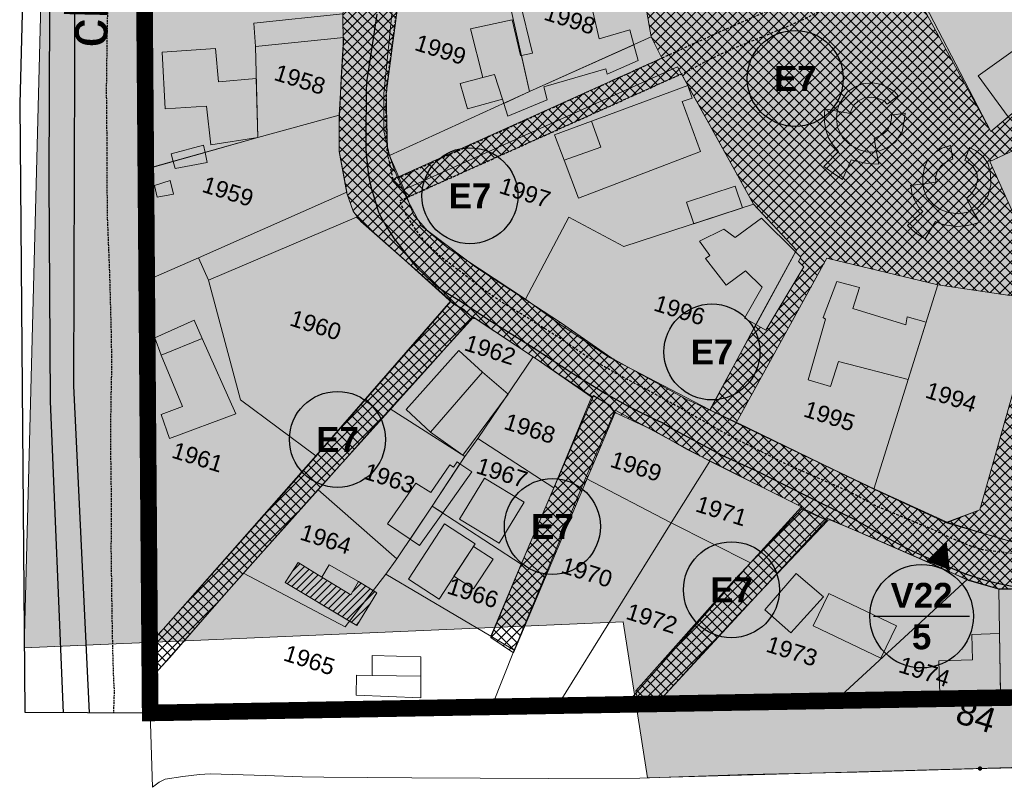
# Model space of a CAD drawing. Header units: metres. Extents: x 578835 to 593571, y 248557 to 255108.
# Tile 240 of 251: x 592923 to 593041, y 254031 to 254124. Entities that reach past the tile are written whole.
import ezdxf

# ---------------------------------------------------------------- set-up
doc = ezdxf.new("R2010")
doc.units = ezdxf.units.M
for name, pattern in [('CACHE2', [4.7625, 3.175, -1.5875]), ('CHAUSSEE', [0.3, 0.2, -0.1]), ('CHEMIN', [0.5, 0.3, -0.2]), ('DETAIL', [0.2, 0.1, -0.1])]:
    doc.linetypes.add(name, pattern=pattern)
doc.layers.get('0').update_dxf_attribs({"lineweight": 5})
for name, color, linetype, lineweight in [('Zoom_Bâti', 251, 'Continuous', 5), ('Zoom_Bâti hachures', 250, 'Continuous', 5), ('Zoom_cadastre complet', 7, 'Continuous', 5), ('Zoom_cadastre texte', 7, 'Continuous', 5), ('Zoom_ER cercle', 192, 'Continuous', 25), ('Zoom_ER contour', 172, 'Continuous', 20), ('Zoom_ER hachures', 192, 'Continuous', 18), ('Zoom_ER numero', 172, 'Continuous', 20), ('Zoom_ER tracé', 192, 'Continuous', 18), ('Zoom_PPRI modéré', 5, 'Continuous', 18)]:
    doc.layers.add(name, color=color, linetype=linetype, lineweight=lineweight)
doc.layers.add('Zoom_PLU', color=7, linetype='CACHE2')
doc.layers.add('Zoom_Voirie', color=252, linetype='Continuous')
doc.styles.add('PARCELLE', font='arial.ttf', dxfattribs={"height": 5})
doc.styles.get("Standard").update_dxf_attribs({"font": 'arialbd_0.ttf', "height": 50})
pattern_1 = [(45, (3353.1763, -187.1852), (-0.6187184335, 0.6187184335), []), (135, (3353.1763, -187.1852), (-0.6187184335, -0.6187184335), [])]

# ---------------------------------------------------------------- blocks, each defined once
blk = doc.blocks.new('111')
at = {"linetype": 'DETAIL', "const_width": 0.259}
blk.add_lwpolyline([(-0.13, 0, 1), (0.13, 0, 1)], format="xyb", close=True, dxfattribs=at)

msp = doc.modelspace()

# ---------------------------------------------------------------- hatches: boundary and pattern name
at = {"layer": 'Zoom_Bâti hachures', "ltscale": 0.4}
h = msp.add_hatch(dxfattribs=at)
h.set_pattern_fill('ANSI31', color=256, scale=5, style=0)
h.set_pattern_definition([(45, (21085.2544, -2469.16764), (-0.44194173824, 0.44194173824), [])])
h.paths.add_polyline_path([(592963.32, 254050.59), (592954.69, 254055.78), (592956.25, 254058.17), (592959.09, 254056.42), (592962.56, 254054.29), (592963.49, 254055.91), (592965.7, 254054.53)])
at = {"layer": 'Zoom_ER contour'}
h = msp.add_hatch(dxfattribs=at)
h.set_pattern_fill('ANSI37', color=256, scale=7, style=0)
h.set_pattern_definition(pattern_1)
h.paths.add_polyline_path([(593090.36, 254199.07), (593085.43, 254201.17), (593082.35, 254202.15), (593076.73, 254204.91), (593069.02, 254208.45), (593063.78, 254210.67), (593056.09, 254213.68), (593052.5, 254213.14), (593049.61, 254213.17), (593046.25, 254213.31), (593035.22, 254212.64), (593027.06, 254211.98), (593023, 254211.53), (593013.88, 254209.75), (593005.88, 254208.07), (593002.04, 254207.25), (592997.76, 254204.35), (592995.06, 254202.63), (592990.2, 254198), (592985.96, 254193.98), (592982.22, 254189.82), (592979.64, 254186.45), (592978.05, 254184.36), (592977.28, 254183.04), (592976.46, 254181.58), (592973.76, 254177.64), (592972.64, 254175.96), (592972.33, 254175.42), (592971.37, 254172.51), (592970.1, 254167.62), (592968.57, 254161.42), (592966.21, 254152.67), (592965.8, 254151.02), (592965.55, 254151.02), (592965.29, 254149.82), (592965.17, 254147.63), (592964.65, 254143.5), (592963.99, 254137.82), (592963.57, 254135.06), (592962.84, 254131.09), (592961.6, 254124.3), (592961.64, 254120.65), (592961.41, 254116.53), (592961.19, 254111.01), (592961.19, 254107.71), (592962.08, 254102.69), (592962.88, 254100.51), (592963.77, 254099.28), (592969.04, 254094.64), (592974.83, 254089.44), (592976.07, 254088.65), (592977.37, 254087.6), (592977.53, 254087.6), (592984.78, 254082.81), (592991.62, 254078.06), (592991.81, 254078.32), (592993.81, 254077.08), (592994.38, 254076.25), (592999.05, 254074.1), (593003.06, 254071.81), (593016.83, 254064.9), (593016.87, 254064.62), (593019.92, 254063.25), (593020.27, 254063.32), (593023.89, 254061.79), (593033.31, 254057.71), (593036.94, 254056.03), (593040.72, 254054.95), (593046.43, 254055.11), (593049.61, 254055.14), (593051.58, 254055.42), (593056.5, 254056.47), (593062.03, 254058.5), (593064.98, 254060.31), (593073, 254066.04), (593075.51, 254068.52), (593078.91, 254071.92), (593082.35, 254075.52), (593083.46, 254077.52), (593084.07, 254080.22), (593083.91, 254083.42), (593083.34, 254087.51), (593082.1, 254090.97), (593080.35, 254093.29), (593079.97, 254095.57), (593078.85, 254097.28), (593071.52, 254105.38), (593063.09, 254116.67), (593060.01, 254120.99), (593056.68, 254127.91), (593055.52, 254130.98), (593053.38, 254137), (593052.23, 254142.64), (593052.5, 254146.94), (593053.63, 254151.76), (593056.1, 254156.9), (593058.93, 254161.42), (593061.48, 254165.37), (593064.98, 254170.83), (593065.73, 254171.77), (593070.91, 254176.16), (593073.79, 254178.1), (593081.2, 254182.08), (593086.71, 254184.43), (593086.24, 254186.3), (593084.64, 254190.9), (593085.16, 254188.55), (593079.97, 254185.8), (593077.13, 254183.74), (593072.24, 254180.08), (593070.06, 254179.14), (593067.26, 254177.95), (593059.41, 254173.22), (593055.14, 254166.95), (593050.23, 254158.43), (593048.38, 254154.65), (593047, 254151.39), (593046.76, 254146.24), (593046.6, 254140.62), (593048.29, 254136.19), (593050.39, 254129.07), (593053.69, 254121.51), (593057.87, 254114.76), (593066.09, 254104.91), (593074.54, 254094.69), (593077.36, 254090.99), (593077.04, 254088.7), (593078.73, 254084.92), (593078.57, 254081.54), (593076.4, 254078.49), (593076.56, 254077.12), (593072.7, 254073.87), (593065.05, 254067.52), (593061.43, 254065.26), (593058.61, 254063.17), (593052.98, 254061.64), (593044.61, 254060.12), (593041.04, 254061), (593034.44, 254063.01), (593025.67, 254067.03), (593020.68, 254069.37), (593009.14, 254075.01), (593002.86, 254077.91), (592994.01, 254082.81), (592987.81, 254087.08), (592977.63, 254093.77), (592971.03, 254098.76), (592969.34, 254102.05), (592967.89, 254105.35), (592967.01, 254107.93), (592966.85, 254114.65), (592968.29, 254125.67), (592969.42, 254136.12), (592971.67, 254148.66), (592972.48, 254155.09), (592974.25, 254163.53), (592977.47, 254171.09), (592983.67, 254181.28), (592989.54, 254188.92), (592997.27, 254197.21), (593000.89, 254200.18), (593009.75, 254203.96), (593014.53, 254204.89), (593024.27, 254206.02), (593048.34, 254207.95), (593053.65, 254207.87), (593059.73, 254206.98), (593068.02, 254203.36), (593076.63, 254199.5), (593087.9, 254194.28)])
h = msp.add_hatch(dxfattribs=at)
h.set_pattern_fill('ANSI37', color=256, scale=7, style=0)
h.set_pattern_definition(pattern_1)
h.paths.add_polyline_path([(592974.63, 254089.64), (592968.48, 254082.58), (592955.84, 254068.06), (592947.45, 254058.59), (592940.02, 254050.2), (592938.2, 254048.32), (592938.38, 254044.15), (592940.79, 254046.75), (592946.59, 254053.44), (592957.52, 254065.75), (592967.49, 254076.76), (592972.51, 254082.38), (592977.23, 254087.7), (592976.2, 254088.66), (592975.41, 254089.09)])
h = msp.add_hatch(dxfattribs=at)
h.set_pattern_fill('ANSI37', color=256, scale=7, style=0)
h.set_pattern_definition(pattern_1)
h.paths.add_polyline_path([(592994.38, 254076.18), (592982.16, 254047.31), (592979.44, 254049.16), (592984.01, 254060.14), (592991.79, 254078.28), (592993.64, 254077.17)])
h = msp.add_hatch(dxfattribs=at)
h.set_pattern_fill('ANSI37', color=256, scale=7, style=0)
h.set_pattern_definition(pattern_1)
h.paths.add_polyline_path([(593016.92, 254064.71), (593008.72, 254056.05), (592996.89, 254042.71), (592997.13, 254041.43), (592999.94, 254041.78), (593008.72, 254051.37), (593019.96, 254063.19), (593017.74, 254064.36)])
at = {"layer": 'Zoom_ER hachures'}
h = msp.add_hatch(dxfattribs=at)
h.set_pattern_fill('ANSI37', color=256, scale=7, style=0)
h.set_pattern_definition(pattern_1)
h.paths.add_polyline_path([(593016.93, 254205.59), (593015.88, 254203.13), (593024.98, 254189.38), (593036.44, 254190.45), (593051.07, 254191.64), (593055.34, 254190.43), (593061.78, 254176.54), (593059.52, 254173.73), (593053.82, 254186.78), (593051.06, 254186.24), (593049.93, 254185.24), (593049.24, 254184.15), (593045.21, 254178.19), (593040.16, 254171.11), (593050.15, 254158.7), (593049.15, 254156.44), (593048.87, 254155.8), (593041.85, 254164.12), (593042.22, 254164.52), (593039.29, 254167.15), (593037.79, 254168.92), (593029.08, 254159.59), (593024.39, 254154.94), (593025.16, 254149.02), (593027.08, 254134.79), (593037.86, 254137.97), (593046.98, 254140.2), (593047.39, 254138.75), (593048.06, 254136.18), (593028.99, 254129.62), (593039.62, 254110.11), (593041.72, 254111.88), (593050.03, 254118.87), (593053.6, 254121.88), (593055.22, 254119.15), (593056.76, 254116.57), (593057.73, 254114.95), (593039.51, 254106.5), (593047.73, 254088.26), (593076.87, 254088.89), (593077.73, 254086.91), (593078.64, 254084.83), (593048.72, 254084.81), (593045.68, 254074.98), (593042.46, 254064.03), (593044.56, 254059.99), (593038.24, 254061.82), (593034.34, 254063.05), (593038.3, 254064.52), (593045.47, 254089.84), (593033.27, 254091.63), (593019.91, 254094.85), (593008.96, 254075.02), (593005.86, 254076.53), (593011.36, 254086.84), (593012.53, 254086.16), (593017.12, 254093.82), (593016.46, 254094.46), (593016.78, 254094.99), (593016.12, 254095.62), (593016.24, 254095.83), (593011.06, 254101.36), (593002.38, 254117.04), (592969.39, 254102.2), (592967.53, 254104.3), (593000.02, 254118.95), (592998.74, 254121.5), (592996.92, 254131.85), (592995.22, 254142.61), (592981.91, 254142.96), (592969.3, 254141.71), (592970.35, 254144.17), (592983.07, 254146.43), (592996.07, 254145.31), (592999.04, 254156.72), (593005.98, 254168.8), (593021.25, 254187.51), (593009.91, 254203.87), (593009.7, 254204.16), (593013.74, 254204.96)])
at = {"layer": 'Zoom_PPRI modéré'}
h = msp.add_hatch(dxfattribs=at)
h.set_pattern_fill('ANSI36', color=152, scale=12, style=0)
h.set_pattern_definition([(45, (3353.1763, -187.1852), (0.795495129, 2.9168154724), [3.75, -0.75, 0, -0.75])])
h.paths.add_polyline_path([(593114.2, 254035.53), (592998.31, 254032.23), (592995.38, 254051.02), (592923.24, 254047.92), (592928.44, 254248.08), (592928.44, 254248.08), (593098.91, 254248.4), (593098.8, 254249.41), (593110.77, 254179.76), (593132.12, 254128.47), (593136.98, 254082.37), (593122.22, 254043.36)])

# ---------------------------------------------------------------- linework, layer by layer
at = {"layer": 'Zoom_Bâti', "flags": 128}
for points in [[(592996.66, 254120.56), (592996.18, 254122.35), (592992.47, 254121.28), (592990.94, 254127.92), (592982.89, 254126.01), (592984.45, 254119.56), (592983.11, 254119.28), (592984.08, 254114.91)], [(592983.11, 254119.28), (592983, 254119.26), (592982, 254123.58), (592976.98, 254122.46), (592978.48, 254116.6), (592979.89, 254116.96), (592980.84, 254114), (592981, 254113.5), (592984.08, 254114.91)], [(593041.72, 254111.88), (593038.12, 254116.81), (593047.09, 254123.24), (593050.03, 254118.87)], [(592997.16, 254118.66), (592996.66, 254120.56), (592984.08, 254114.91), (592981, 254113.5), (592981.5, 254111.94), (592986.2, 254113.92), (592985.8, 254115.48), (592993.28, 254117.65), (592993.45, 254117)], [(592951.2, 254116.48), (592946.63, 254116.11), (592946.3, 254120.13), (592939.87, 254119.66), (592940.22, 254112.83), (592945.21, 254113.16), (592945.74, 254108.52), (592951.38, 254109.37)], [(592980.84, 254114), (592979.89, 254116.96), (592978.48, 254116.6), (592975.75, 254115.91), (592976.61, 254112.86)], [(593004.66, 254107.69), (593002.48, 254113.72), (593003.69, 254114.14), (593003.15, 254115.64), (593003.15, 254115.64), (592991.56, 254111.36), (592992.67, 254108.24), (592988.26, 254106.66), (592989.98, 254102.09)], [(592992.67, 254108.24), (592991.56, 254111.36), (592987.11, 254109.71), (592988.26, 254106.66)], [(592941.18, 254106.51), (592940.95, 254107.43), (592944.86, 254108.45), (592945.03, 254107.59)], [(592941.18, 254106.51), (592945.03, 254107.59), (592945.28, 254106.36), (592941.41, 254105.65)], [(592940.83, 254104.21), (592941.23, 254102.58), (592939.26, 254102.19), (592938.96, 254103.59), (592940.83, 254104.21)], [(593009.72, 254100.92), (593008.85, 254103.54), (593002.99, 254101.59), (593003.86, 254099)], [(593009.97, 254087.64), (593012.11, 254091.37), (593010.1, 254093.33), (593007.78, 254091.61), (593005.3, 254094.8), (593005.82, 254095.19), (593004.56, 254096.89), (593007.5, 254098.33), (593008.85, 254097.34), (593012.02, 254099.66), (593016.12, 254095.62), (593011.36, 254086.84)], [(593031.87, 254087.15), (593029.57, 254087.77), (593029.39, 254086.81), (593023.01, 254088.8), (593023.81, 254091.33), (593021.11, 254092.03), (593019.45, 254087.72), (593019.74, 254087.49), (593017.63, 254080.2), (593020.34, 254079.38), (593021.28, 254082.39), (593029.7, 254080.23)], [(592944.67, 254085.19), (592943.7, 254087.37), (592938.97, 254085.26), (592939.75, 254083.18)], [(592948.73, 254076.11), (592940.76, 254073.14), (592939.73, 254076.02), (592942.31, 254076.96), (592939.75, 254083.18), (592944.67, 254085.19), (592948.73, 254076.11)], [(592978.43, 254081.13), (592975.58, 254083.73), (592969.23, 254076.61), (592972.19, 254073.88)], [(592978.43, 254081.13), (592981.51, 254078.48), (592976.06, 254071.11), (592972.19, 254073.88)], [(592975.71, 254070.08), (592975.38, 254070.3), (592974.96, 254069.69), (592974.5, 254069.95), (592972.22, 254066.62), (592970.42, 254067.73), (592967, 254062.85), (592969.71, 254061.01), (592972.39, 254064.99)], [(592975.71, 254070.08), (592977.16, 254069.09), (592973.65, 254064.16), (592972.39, 254064.99)], [(592983.46, 254065.46), (592978.69, 254068.36), (592975.68, 254063.42), (592980.44, 254060.52)], [(592972.39, 254064.99), (592973.65, 254064.16), (592970.85, 254060.23), (592969.71, 254061.01)], [(592977.53, 254060.43), (592973.85, 254062.83), (592969.53, 254056.17), (592973.21, 254053.78)], [(592979.7, 254058.6), (592977.34, 254060.12), (592975, 254056.53), (592977.34, 254055.02)], [(592962.41, 254051.13), (592965.27, 254054.8), (592963.49, 254055.91), (592962.56, 254054.29), (592959.09, 254056.42), (592956.25, 254058.17), (592954.69, 254055.78)], [(592963.32, 254050.59), (592954.69, 254055.78), (592956.25, 254058.17), (592959.09, 254056.42), (592962.56, 254054.29), (592963.49, 254055.91), (592965.7, 254054.53), (592963.32, 254050.59)], [(592963.49, 254055.91), (592959.99, 254057.9), (592959.09, 254056.42), (592962.56, 254054.29)], [(593019.48, 254054.03), (593016.2, 254056.87), (593012.41, 254052.48), (593015.54, 254049.72)], [(593028.28, 254050.54), (593020.14, 254054.47), (593018.25, 254050.57), (593026.39, 254046.64)], [(593040.79, 254042.54), (593040.69, 254049.63), (593037.33, 254049.52), (593037.41, 254046.47), (593033.39, 254046.35), (593033.51, 254042.33)], [(592971, 254046.84), (592965.15, 254046.98), (592965.14, 254044.58), (592971.02, 254044.51)], [(592971, 254041.9), (592971.02, 254044.51), (592965.14, 254044.58), (592963.25, 254044.61), (592963.22, 254042.19)]]:
    msp.add_lwpolyline(points, close=True, dxfattribs=at)
at = {"layer": 'Zoom_Bâti', "linetype": 'Continuous', "flags": 128}
for points in [[(593021.15, 254112.58), (593021.33, 254113.29), (593021.76, 254114.05), (593022.32, 254114.83), (593023.21, 254115.45), (593024.2, 254115.86), (593025.41, 254115.96), (593026.48, 254115.78), (593027.43, 254115.28), (593028.09, 254114.87), (593028.48, 254114.41), (593027.17, 254113.4), (593026.74, 254113.85), (593025.93, 254114.12), (593025.25, 254114.26), (593024.39, 254114.15), (593023.66, 254113.76), (593023.15, 254113.3), (593022.83, 254112.69), (593022.76, 254112.29)], [(593026.17, 254106.19), (593025.49, 254106.22), (593024.58, 254106.3), (593023.61, 254106.48), (593022.81, 254106.69), (593021.79, 254104.34), (593020.67, 254105.08), (593019.52, 254105.88), (593021.31, 254107.69), (593020.67, 254108.48), (593020.1, 254109.35), (593019.77, 254110.31), (593019.59, 254111.25), (593019.59, 254112.2), (593019.66, 254112.85), (593021.15, 254112.58), (593021.05, 254111.73), (593021.18, 254110.58), (593021.81, 254109.35), (593022.81, 254108.41), (593023.83, 254107.92), (593024.62, 254107.67), (593025.33, 254107.64), (593025.89, 254107.67)], [(593029.31, 254112.31), (593029.26, 254111.62), (593028.96, 254110.08), (593028.14, 254108.88), (593027.25, 254108.2), (593026.54, 254107.91), (593025.89, 254107.67), (593025.58, 254109.28), (593026.06, 254109.51), (593026.61, 254109.75), (593027.21, 254110.26), (593027.55, 254111.04), (593027.67, 254111.72), (593027.66, 254112.09)], [(593031.44, 254103.79), (593031.44, 254104.68), (593031.65, 254105.8), (593032.07, 254106.69), (593033, 254107.67), (593033.75, 254108.1), (593034.31, 254108.28), (593034.8, 254108.42), (593035.08, 254106.77), (593034.4, 254106.52), (593033.68, 254106.02), (593033.17, 254105.28), (593032.96, 254104.59), (593033, 254104.02)], [(593037.08, 254108.18), (593037.8, 254107.83), (593038.72, 254107.1), (593039.3, 254106.21), (593039.6, 254105.03), (593039.62, 254103.66), (593039.33, 254102.43), (593038.67, 254101.57), (593037.99, 254100.85), (593037.41, 254100.6), (593036.69, 254102.08), (593037.24, 254102.54), (593037.81, 254103.34), (593038.02, 254104.23), (593037.94, 254105.19), (593037.44, 254105.98), (593036.71, 254106.53), (593036.49, 254106.63)], [(593037.41, 254100.6), (593038.28, 254099.19), (593037.6, 254098.93), (593036.59, 254098.74), (593035.46, 254098.67), (593034.33, 254098.81), (593033.63, 254098.97), (593032.96, 254099.25), (593031.72, 254097.19), (593030.59, 254097.88), (593029.6, 254098.78), (593031.43, 254100.46), (593030.91, 254101.05), (593030.41, 254101.96), (593030.13, 254102.64), (593030.07, 254103.11), (593029.98, 254103.62), (593031.44, 254103.79), (593031.56, 254103.12), (593031.92, 254102.21), (593032.72, 254101.31), (593033.53, 254100.7), (593034.55, 254100.35), (593035.79, 254100.21), (593036.86, 254100.38), (593037.41, 254100.6)]]:
    msp.add_lwpolyline(points, close=True, dxfattribs=at)
at = {"layer": 'Zoom_cadastre complet'}
for points in [[(593053.6, 254121.88), (593039.62, 254110.11), (593029.07, 254130.46), (593048.01, 254136.74), (593050.96, 254127.36)], [(592937.35, 254112.89), (592937.31, 254130.06), (592951.73, 254131.57), (592951.64, 254135.51), (592963.85, 254136.44), (592961.62, 254124.3), (592950.91, 254123.17), (592951.11, 254120.36), (592951.38, 254109.37), (592937.36, 254105.44)], [(592981.09, 254128.33), (592996.92, 254131.85), (592998.74, 254121.5), (592984.08, 254114.91)], [(592984.08, 254114.91), (592967.23, 254107.21), (592966.55, 254110.21), (592966.56, 254114.68), (592967.63, 254125.45), (592981.09, 254128.33)], [(592951.11, 254120.36), (592961.73, 254121.42), (592961.16, 254112.06), (592951.38, 254109.37)], [(592983.61, 254089.93), (592974.28, 254096.05), (592971.86, 254098.09), (592970.13, 254100.06), (592968.99, 254103.13), (593001.9, 254117.9), (593011.06, 254101.36), (592995.43, 254096.24), (592988.83, 254099.79)], [(593077.44, 254090.87), (593076.87, 254088.89), (593062.46, 254088.55), (593047.73, 254088.26), (593039.51, 254106.5), (593057.73, 254114.95), (593068.85, 254101.63)], [(592937.36, 254105.43), (592951.37, 254109.37), (592961.16, 254112.06), (592961.19, 254107.79), (592962.11, 254102.79), (592944.23, 254094.88), (592937.55, 254091.94)], [(592983.61, 254089.93), (592988.83, 254099.79), (592995.43, 254096.24), (593011.06, 254101.36), (593016.24, 254095.83), (593005.79, 254076.57), (592993.73, 254082.87), (592987.63, 254086.98)], [(592958.37, 254071.04), (592949.3, 254077.8), (592945.43, 254092.18), (592963.27, 254099.79), (592974.62, 254089.7)], [(592937.55, 254091.94), (592944.24, 254094.89), (592945.43, 254092.18), (592949.3, 254077.8), (592958.37, 254071.04), (592938.5, 254048.48), (592938.27, 254048.22), (592937.87, 254072.38)], [(593025.56, 254067.01), (593008.96, 254075.02), (593019.91, 254094.85), (593033.27, 254091.63)], [(593033.27, 254091.63), (593045.47, 254089.84), (593038.3, 254064.52), (593034.31, 254062.96), (593025.56, 254067.01)], [(592984.55, 254082.96), (592977.89, 254073.14), (592976.29, 254070.96), (592967.31, 254076.69), (592977.35, 254087.74)], [(592984.55, 254082.96), (592991.61, 254078.17), (592987.01, 254067.17), (592977.89, 254073.14)], [(592967.31, 254076.69), (592976.29, 254070.96), (592972.39, 254064.99), (592968.12, 254058.63), (592958.63, 254066.95)], [(593005.79, 254070.41), (593001.14, 254062.97), (592990.85, 254068.33), (592994.4, 254076.55)], [(592976.29, 254070.96), (592977.89, 254073.14), (592987.01, 254067.17), (592983.09, 254057.97), (592972.39, 254064.99)], [(593001.14, 254062.97), (593005.79, 254070.41), (593016.85, 254064.91), (593010.72, 254058.14)], [(592990.85, 254068.33), (593001.14, 254062.97), (592987.57, 254041.1), (592985.02, 254041.05), (592979.58, 254040.94), (592982.26, 254047.62)], [(592958.63, 254066.95), (592968.12, 254058.63), (592966.81, 254056.78), (592961.88, 254050.45), (592949.67, 254056.91)], [(592979.44, 254049.33), (592966.81, 254056.78), (592968.12, 254058.63), (592972.39, 254064.99), (592983.09, 254057.97)], [(593036.79, 254056.15), (593021.12, 254041.72), (592999.54, 254041.32), (593020.01, 254063.47)], [(593001.14, 254062.97), (593010.72, 254058.14), (592995.87, 254041.25), (592987.57, 254041.1)], [(592938.35, 254044.02), (592949.67, 254056.91), (592961.88, 254050.45), (592966.81, 254056.78), (592979.44, 254049.33), (592982.26, 254047.62), (592979.58, 254040.94), (592938.42, 254040.06)], [(593036.79, 254056.15), (593040.61, 254055), (593040.8, 254042.09), (593021.12, 254041.72)], [(593040.61, 254055), (593050.2, 254055.26), (593058.93, 254042.39), (593046.87, 254042.2), (593040.8, 254042.09)]]:
    msp.add_lwpolyline(points, close=True, dxfattribs=at)
for points in [[(593050.2, 254055.26), (593040.61, 254055), (593036.79, 254056.15), (593020.01, 254063.47), (592999.54, 254041.32), (592995.87, 254041.25), (593010.72, 254058.14), (593016.85, 254064.91), (593005.79, 254070.41), (592994.4, 254076.55), (592990.85, 254068.33), (592982.26, 254047.62), (592979.44, 254049.33), (592983.09, 254057.97), (592987.01, 254067.17), (592991.61, 254078.17), (592984.55, 254082.96), (592977.35, 254087.74), (592967.31, 254076.69), (592958.63, 254066.95), (592949.67, 254056.91), (592938.35, 254044.02), (592938.5, 254048.48), (592958.37, 254071.04), (592974.62, 254089.7), (592963.27, 254099.79), (592945.43, 254092.18), (592944.24, 254094.89), (592962.11, 254102.8), (592961.19, 254107.79), (592961.16, 254112.06), (592961.73, 254121.42), (592951.11, 254120.36), (592950.91, 254123.17), (592961.62, 254124.3)], [(593047.45, 254033.55), (593037.49, 254033.34), (593023.5, 254032.94), (593010.35, 254032.63), (592997.36, 254032.2), (592986.39, 254032.17), (592969.92, 254032.25), (592959.34, 254032.33), (592956.7, 254032.38), (592952.28, 254032.53), (592945.65, 254032.73), (592944.34, 254032.66), (592942.37, 254032.42), (592940.22, 254032.09), (592939.51, 254031.72), (592938.69, 254031.1), (592938.42, 254040.06), (592985.02, 254041.05), (593046.87, 254042.2)]]:
    msp.add_lwpolyline(points, dxfattribs=at)
at = {"layer": 'Zoom_cadastre complet', "flags": 128}
for points in [[(593016.12, 254095.62), (593016.78, 254094.99), (593016.46, 254094.46), (593017.12, 254093.82), (593012.53, 254086.16), (593011.36, 254086.84)], [(592962.41, 254051.13), (592965.27, 254054.8), (592965.7, 254054.53), (592963.32, 254050.59)]]:
    msp.add_lwpolyline(points, close=True, dxfattribs=at)
at = {"layer": 'Zoom_ER cercle'}
msp.add_lwpolyline([(593025.52, 254051.71), (593037.08, 254051.71)], dxfattribs=at)
at = {"layer": 'Zoom_ER cercle', "ltscale": 0.4}
for centre, radius in [((593016.08, 254116.5), 5.78), ((592976.92, 254102.37), 5.78), ((593006.06, 254083.55), 5.78), ((592960.97, 254073.01), 5.78), ((592986.85, 254062.52), 5.78), ((593008.41, 254054.9), 5.78), ((593031.3, 254051.71), 6.23)]:
    msp.add_circle(centre, radius, dxfattribs=at)
at = {"layer": 'Zoom_ER contour'}
for points in [[(593044.61, 254060.12), (593041.04, 254061), (593034.44, 254063.01), (593025.67, 254067.03), (593020.68, 254069.37), (593009.14, 254075.01), (593002.86, 254077.91), (592994.01, 254082.81), (592987.81, 254087.08), (592977.63, 254093.77), (592971.03, 254098.76), (592969.34, 254102.05), (592967.89, 254105.35), (592967.01, 254107.93), (592966.85, 254114.65), (592968.29, 254125.67)], [(592961.6, 254124.3), (592961.64, 254120.65), (592961.41, 254116.53), (592961.19, 254111.01), (592961.19, 254107.71), (592962.08, 254102.69), (592962.88, 254100.51), (592963.77, 254099.28), (592969.04, 254094.64), (592974.83, 254089.44), (592976.07, 254088.65), (592977.37, 254087.6), (592977.53, 254087.6), (592984.78, 254082.81), (592991.62, 254078.06), (592991.81, 254078.32), (592993.81, 254077.08), (592994.38, 254076.25), (592999.05, 254074.1), (593003.06, 254071.81), (593016.83, 254064.9), (593016.87, 254064.62), (593019.92, 254063.25), (593020.27, 254063.32), (593023.89, 254061.79), (593033.31, 254057.71), (593036.94, 254056.03), (593040.72, 254054.95), (593046.43, 254055.11)]]:
    msp.add_lwpolyline(points, dxfattribs=at)
for points in [[(592974.63, 254089.64), (592968.48, 254082.58), (592955.84, 254068.06), (592947.45, 254058.59), (592940.02, 254050.2), (592938.2, 254048.32), (592938.38, 254044.15), (592940.79, 254046.75), (592946.59, 254053.44), (592957.52, 254065.75), (592967.49, 254076.76), (592972.51, 254082.38), (592977.23, 254087.7), (592976.2, 254088.66), (592975.41, 254089.09)], [(592994.38, 254076.18), (592982.16, 254047.31), (592979.44, 254049.16), (592984.01, 254060.14), (592991.79, 254078.28), (592993.64, 254077.17)], [(593016.92, 254064.71), (593008.72, 254056.05), (592996.89, 254042.71), (592997.13, 254041.43), (592999.94, 254041.78), (593008.72, 254051.37), (593019.96, 254063.19), (593017.74, 254064.36)]]:
    msp.add_lwpolyline(points, close=True, dxfattribs=at)
at = {"layer": 'Zoom_ER tracé'}
for points in [[(593044.56, 254059.99), (593038.24, 254061.82), (593034.34, 254063.05), (593038.3, 254064.52), (593045.47, 254089.84), (593033.27, 254091.63), (593019.91, 254094.85), (593008.96, 254075.02), (593005.86, 254076.53), (593011.36, 254086.84), (593012.53, 254086.16), (593017.12, 254093.82), (593016.46, 254094.46), (593016.78, 254094.99), (593016.12, 254095.62), (593016.24, 254095.83), (593011.06, 254101.36), (593002.38, 254117.04), (592969.39, 254102.2), (592967.53, 254104.3), (593000.02, 254118.95), (592998.74, 254121.5), (592996.92, 254131.85)], [(593028.99, 254129.62), (593039.62, 254110.11), (593041.72, 254111.88)], [(592967.63, 254125.45), (592966.56, 254114.68), (592966.55, 254110.21), (592967.23, 254107.21), (592968.99, 254103.13), (592970.13, 254100.06), (592971.86, 254098.09), (592974.28, 254096.05), (592983.61, 254089.93), (592987.63, 254086.98), (592993.73, 254082.87), (593005.79, 254076.57), (593008.96, 254075.02), (593025.56, 254067.01), (593034.31, 254062.96), (593044.56, 254059.99)], [(593057.73, 254114.95), (593039.51, 254106.5), (593047.73, 254088.26)]]:
    msp.add_lwpolyline(points, dxfattribs=at)
msp.add_lwpolyline([(593034.33, 254060.62, 0, 3, 0), (593033.28, 254057.83, 0, 0, 0)], format="xyseb", dxfattribs=at)
at = {"layer": 'Zoom_PLU', "ltscale": 0.7, "const_width": 2}
msp.add_lwpolyline([(593425.35, 254251), (593425.35, 254251), (593425.38, 254211.23), (593424.05, 254137.62), (593341.72, 254136.76), (593341.09, 254047.28), (593341.09, 254047.28), (592938.42, 254040.06), (592937.58, 254145.16), (592945.65, 254248.38), (592945.65, 254248.38), (592945.65, 254248.38), (593150.21, 254249.61), (593342.41, 254250)], dxfattribs=at)
at = {"layer": 'Zoom_PPRI modéré', "color": 152}
msp.add_lwpolyline([(593114.2, 254035.53), (592998.31, 254032.23), (592995.38, 254051.02), (592923.24, 254047.92), (592928.44, 254248.08), (592928.44, 254248.08), (592928.44, 254248.08), (592928.44, 254248.08), (593098.91, 254248.4), (593098.8, 254249.41), (593110.77, 254179.76), (593132.12, 254128.47), (593136.98, 254082.37), (593122.22, 254043.36)], close=True, dxfattribs=at)
at = {"layer": 'Zoom_Voirie', "linetype": 'CHAUSSEE', "flags": 128}
msp.add_lwpolyline([(592941.21, 254246.23), (592940.96, 254243.4), (592938.12, 254214.09), (592937.85, 254211.7), (592937.51, 254207.15), (592936.76, 254198.09), (592936.37, 254191.34), (592936.27, 254189.65), (592935.72, 254180.98), (592935.15, 254172.6), (592934.67, 254164.6), (592934.23, 254156.4), (592933.91, 254148.13), (592933.66, 254140.84), (592933.48, 254132.87), (592933.32, 254126.17), (592933.23, 254122.65), (592933.13, 254115.18), (592933.19, 254109.26), (592933.2, 254107.78), (592933.23, 254100.26), (592933.47, 254094.25), (592933.53, 254092.75), (592933.73, 254085.22), (592933.77, 254081.47), (592933.71, 254079.29), (592933.63, 254074.11), (592933.66, 254070.44), (592933.68, 254069.52), (592933.72, 254065.96), (592933.7, 254059.65), (592933.8, 254052.26), (592933.89, 254047.49), (592934, 254044.08), (592934.08, 254042.7), (592934, 254040.07)], dxfattribs=at)
at = {"layer": 'Zoom_Voirie', "flags": 128}
for points in [[(592935.39, 254245.02), (592929.44, 254157.1), (592929.18, 254079.47), (592931.09, 254040.08)], [(592931.59, 254243.27), (592927.2, 254167.88), (592926.76, 254158.08), (592926.37, 254145.67), (592926.2, 254104.3), (592926.37, 254077.58), (592927.94, 254040.08)]]:
    msp.add_lwpolyline(points, dxfattribs=at)
at = {"layer": 'Zoom_Voirie', "linetype": 'CHEMIN', "flags": 128}
for points in [[(593060.99, 254207.29), (593060.61, 254207.38), (593059.06, 254207.64), (593058.17, 254207.71), (593055.76, 254207.79), (593053.43, 254207.94), (593050.29, 254207.97), (593047.71, 254207.96), (593047.02, 254207.96), (593044.28, 254207.88), (593043.65, 254207.83), (593041.13, 254207.53), (593038.46, 254207.19), (593035.13, 254206.89), (593030.07, 254206.52), (593025.76, 254206.08), (593021.58, 254205.76), (593017.92, 254205.4), (593017.01, 254205.28), (593014.25, 254204.86), (593013.56, 254204.72), (593009.91, 254203.87), (593009, 254203.61), (593006.04, 254202.64), (593005.32, 254202.34), (593003.97, 254201.68), (593002.03, 254200.55), (592999.35, 254198.8), (592998.71, 254198.32), (592997.16, 254197.01), (592994.9, 254194.95), (592992.23, 254192.55), (592991.61, 254191.9), (592990.46, 254190.49), (592988.85, 254188.28), (592986.81, 254185.62), (592984.33, 254182.19), (592982.56, 254179.59), (592982.13, 254178.94), (592980.37, 254176.12), (592979.94, 254175.41), (592978.47, 254172.9), (592978.13, 254172.26), (592976.64, 254169.1), (592976.29, 254168.3), (592975.07, 254165.57), (592974.81, 254164.87), (592973.75, 254161.49), (592973.53, 254160.64), (592973.18, 254159.05), (592972.76, 254156.64), (592972.3, 254153.31), (592972.19, 254152.47), (592971.42, 254147.21), (592970.69, 254142.38), (592969.76, 254137.4), (592969.05, 254132.21), (592968.88, 254130.91), (592968.05, 254124.67), (592967.41, 254119.61), (592966.91, 254115.72), (592966.84, 254114.75), (592966.79, 254112.71), (592966.85, 254109.66), (592966.93, 254107.83), (592966.99, 254107.38), (592967.66, 254104.24), (593007.11, 254122.18), (593007.11, 254122.18), (593008.45, 254122.75), (593013.77, 254125.09), (593015.52, 254125.82), (593017.24, 254126.6), (593018.04, 254127.09), (593018.6, 254127.5), (593019.59, 254128.45), (593020, 254129), (593020.32, 254129.6), (593020.52, 254130.24), (593020.59, 254132.95), (593020.58, 254133.92), (593020.39, 254137.81), (593020.11, 254142.81), (593020.08, 254143.49), (593019.99, 254146.2), (593020.03, 254148.37), (593020.25, 254152.62), (593020.27, 254154.32), (593020.35, 254156.01), (593020.5, 254156.84), (593020.68, 254157.47), (593021.24, 254158.68), (593021.94, 254159.81), (593022.32, 254160.37), (593023.17, 254161.43), (593024.12, 254162.4), (593024.68, 254162.85), (593027.09, 254164.43), (593028.7, 254165.31), (593030.31, 254166.19), (593031.07, 254166.7), (593031.98, 254167.4), (593033.74, 254168.92), (593035.38, 254170.56), (593036.24, 254171.52), (593039.4, 254175.61), (593040.01, 254176.5), (593042.3, 254180.18), (593043.46, 254182.3), (593044.65, 254184.41), (593045.35, 254185.39), (593046.02, 254186.18), (593047.49, 254187.63), (593048.3, 254188.26), (593049.17, 254188.81), (593049.93, 254189.17), (593051.57, 254189.64), (593053.26, 254189.83), (593054.02, 254189.83), (593055.54, 254189.66), (593056.26, 254189.45), (593056.95, 254189.15), (593057.67, 254188.68), (593058.92, 254187.5), (593060.03, 254186.17), (593060.47, 254185.52), (593061.23, 254184.15), (593061.99, 254182.77), (593062.78, 254181.4), (593063.65, 254180.08), (593064.16, 254179.49), (593064.64, 254179.05), (593065.71, 254178.28), (593066.3, 254178.01), (593066.92, 254177.84), (593067.34, 254177.85), (593068.14, 254178.24), (593068.92, 254178.7), (593070.64, 254179.39), (593071.74, 254179.94), (593072.61, 254180.48), (593075.95, 254182.88), (593078.96, 254185.03), (593081.01, 254186.39), (593081.94, 254186.91), (593085.79, 254188.78), (593090.13, 254191), (593093, 254192.45), (593093.84, 254192.87), (593091.7, 254193.64), (593087.54, 254195.34), (593082.72, 254197.41), (593078.94, 254199.26), (593078, 254199.73), (593072.33, 254202.52), (593071.52, 254202.88), (593069.43, 254203.85), (593066.78, 254205.02), (593064.04, 254206.15)], [(593056.64, 254120.06), (593058.22, 254117.36), (593061.46, 254112.38), (593065.76, 254106.78), (593070.51, 254101.33), (593074.17, 254097.16), (593076.52, 254094.7), (593078.48, 254092.22), (593079.84, 254089.96), (593080.81, 254087.79), (593081.27, 254085.22), (593081.28, 254083.47), (593080.81, 254080.35), (593079.44, 254077.63), (593077.86, 254075.58), (593075.69, 254073.27), (593073.42, 254071.06), (593072.24, 254070.01), (593070.17, 254068.34), (593068, 254066.8), (593066.91, 254066.04), (593063.42, 254063.72), (593062.51, 254063.21), (593060.82, 254062.43), (593058.22, 254061.42), (593054.85, 254060.08), (593053.99, 254059.8), (593052.73, 254059.44), (593051.45, 254059.19), (593050.8, 254059.11), (593048.61, 254058.93), (593046.41, 254058.89), (593045.32, 254058.95), (593043.96, 254059.02), (593041.36, 254059.37), (593038.65, 254059.71), (593037.34, 254060.12), (593035.43, 254060.89), (593032.74, 254062.1), (593032.06, 254062.4), (593027.98, 254064.09), (593025.98, 254064.91), (593023.5, 254066.24), (593022.87, 254066.56), (593019.87, 254067.91), (593019.12, 254068.24), (593015.07, 254070), (593008.53, 254073.28), (593006.92, 254074.15), (593005.49, 254074.96), (593001.58, 254077.16), (592998.23, 254079.01), (592995.05, 254080.67), (592994.3, 254081.09), (592991.32, 254082.79), (592987.55, 254085.34), (592983.08, 254088.13), (592980.68, 254089.61), (592979.12, 254090.65), (592978.34, 254091.22), (592975.32, 254093.58), (592973.33, 254095.09), (592972.1, 254096.2), (592971.44, 254096.94), (592970.24, 254098.5), (592969.19, 254100.17), (592968.85, 254100.8), (592968.5, 254101.77), (593002.9, 254117.28), (593003.53, 254117.61), (593006.05, 254118.93), (593006.7, 254119.24), (593009.37, 254120.42), (593013.52, 254122.1), (593014.33, 254122.43), (593017.52, 254123.83), (593022.02, 254126.12), (593026.01, 254128.11), (593026.69, 254128.46), (593029.43, 254129.85), (593031.84, 254130.78), (593034.31, 254131.74), (593036.06, 254132.36), (593040.53, 254133.71), (593044.75, 254135.05), (593045.41, 254135.28), (593048.06, 254136.18), (593048.34, 254136.26), (593049.5, 254136.47), (593049.77, 254136.53), (593049.93, 254136.48), (593050.04, 254136.37), (593050.33, 254135.79), (593050.46, 254135.48), (593050.94, 254134.24), (593051.72, 254131.75), (593051.92, 254131.12), (593052.76, 254128.62), (593053.03, 254127.92), (593054.2, 254125.18), (593055.69, 254122.18)]]:
    msp.add_lwpolyline(points, close=True, dxfattribs=at)
at = {"layer": 'Zoom_Voirie'}
for points in [[(592923.99, 254161.64), (592922.71, 254113.46), (592923.31, 254040.17), (592923.31, 254040.17), (592938.42, 254040.06), (592938.35, 254044.02), (592938.28, 254048.02), (592937.82, 254072.38), (592937.55, 254091.94), (592937.36, 254105.44), (592937.26, 254112.89), (592937.26, 254126.71)], [(592965.72, 254124.25), (592964.98, 254119.47), (592964.49, 254116.35), (592964.43, 254115.22), (592964.41, 254113.53), (592964.37, 254110.71), (592964.4, 254108.08), (592964.44, 254107.42), (592964.66, 254105.14), (592964.74, 254104.58), (592965.06, 254103.14), (592965.17, 254102.79), (592965.92, 254100.4), (592966.18, 254099.84), (592966.94, 254098.49), (592967.81, 254097.19), (592968.26, 254096.56), (592970.05, 254094.28), (592970.54, 254093.74), (592972.5, 254091.82), (592973.03, 254091.39), (592974.06, 254090.7), (592975.67, 254089.76), (592979.51, 254087.24), (592984.54, 254084.08), (592989.07, 254081.13), (592993.24, 254078.53), (592995.99, 254077), (592996.69, 254076.64), (592999.37, 254075.34), (593000.05, 254075.04), (593001.47, 254074.21), (593007.25, 254071.1), (593011.5, 254069.17), (593015.84, 254067.02), (593019.44, 254065.21), (593020.21, 254064.84), (593023.27, 254063.37), (593026.22, 254061.69), (593026.88, 254061.32), (593029.55, 254059.87), (593030.23, 254059.54), (593033, 254058.31), (593033.67, 254058.02), (593036.37, 254056.92), (593036.94, 254056.71), (593039.25, 254055.98), (593041.01, 254055.56), (593042.2, 254055.35)]]:
    msp.add_lwpolyline(points, dxfattribs=at)

# ---------------------------------------------------------------- block references
at = {"layer": 'Zoom_cadastre complet', "rotation": 342.5128604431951}
msp.add_blockref('111', (593038.33, 254033.36), dxfattribs=at)

# ---------------------------------------------------------------- texts
at = {"layer": 'Zoom_cadastre complet', "style": 'PARCELLE'}
msp.add_text('chemin de Pineto', height=5, rotation=88.7314, dxfattribs=at).set_placement((592933.2, 254120.17))
at = {"layer": 'Zoom_cadastre texte', "style": 'PARCELLE'}
for s, height, p in [('1998', 2, (592985.69, 254123.62)), ('1999', 2, (592970.12, 254119.96)), ('1958', 2, (592953.19, 254116.36)), ('1959', 2, (592944.53, 254102.88)), ('1997', 2, (592980.29, 254102.74)), ('1996', 2, (592998.91, 254088.58)), ('1960', 2, (592955.09, 254086.78)), ('1962', 2, (592976.1, 254083.79)), ('1994', 2, (593031.61, 254078.1)), ('1995', 2, (593016.95, 254075.82)), ('1968', 2, (592980.87, 254074.32)), ('1961', 2, (592940.88, 254070.86)), ('1967', 2, (592977.51, 254068.99)), ('1969', 2, (592993.67, 254069.75)), ('1963', 2, (592963.97, 254068.32)), ('1971', 2, (593003.95, 254064.38)), ('1964', 2, (592956.31, 254060.99)), ('1970', 2, (592987.74, 254056.99)), ('1966', 2, (592974.02, 254054.5)), ('1972', 2, (592995.56, 254051.43)), ('1973', 2, (593012.43, 254047.49)), ('1965', 2, (592954.33, 254046.42)), ('1974', 2, (593028.39, 254045.02)), ('84', 3, (593035.19, 254038.96))]:
    msp.add_text(s, height=height, rotation=342.5129, dxfattribs=at).set_placement(p)
at = {"layer": 'Zoom_ER numero', "ltscale": 0.4, "char_height": 3, "width": 4.8479, "attachment_point": 5}
for s, insert in [('{\\fArial|b1|i0|c0|p34;E7}', (593016.08, 254116.5)), ('{\\fArial|b1|i0|c0|p34;E7}', (592976.92, 254102.37)), ('{\\fArial|b1|i0|c0|p34;E7}', (593006.06, 254083.55)), ('{\\fArial|b1|i0|c0|p34;E7}', (592960.97, 254073.01)), ('{\\fArial|b1|i0|c0|p34;E7}', (592986.85, 254062.52)), ('{\\fArial|b1|i0|c0|p34;E7}', (593008.41, 254054.9)), ('{\\fArial|b1|i0|c0|p34;V22\\P5}', (593031.3, 254051.71))]:
    msp.add_mtext(s, dxfattribs=dict(at, insert=insert))

doc.saveas('drawing.dxf')
